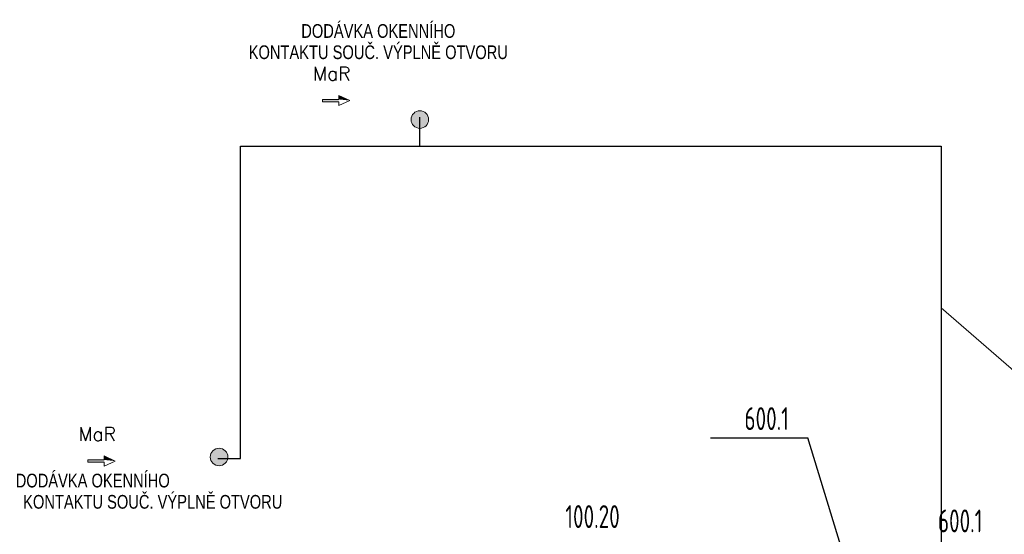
# Model space of a CAD drawing. Header units: millimetres. Extents: x -367720 to -162733, y 309172 to 337444.
# Tile 148 of 256: x -367720 to -358745, y 330231 to 334921. Entities that reach past the tile are written whole.
import ezdxf
from ezdxf.enums import TextEntityAlignment as Align

# ---------------------------------------------------------------- set-up
doc = ezdxf.new("R2010")
doc.units = ezdxf.units.MM
doc.header["$LTSCALE"] = 10
doc.header["$MEASUREMENT"] = 0
doc.linetypes.add('HIDDEN', pattern=[0.375, 0.25, -0.125])
doc.layers.get('0').update_dxf_attribs({"color": 255, "lineweight": 13})
for name, color, linetype, lineweight in [('VZ1', 6, 'Continuous', 18), ('vzt-množství vzduchu', 30, 'Continuous', 20), ('vzt-popis', 81, 'Continuous', 20), ('vzt-profese', 241, 'Continuous', 15)]:
    doc.layers.add(name, color=color, linetype=linetype, lineweight=lineweight)
for name, color, linetype in [('VZT_odvod', 6, 'Continuous'), ('VZT_pozice', 1, 'Continuous'), ('ÚT_CHL-ovladač', 4, 'Continuous')]:
    doc.layers.add(name, color=color, linetype=linetype)
doc.styles.add('ISO8', font='ISO8.shx')
doc.styles.add('PITSIMP8', font='pitsimp8')
doc.styles.add('ROMANS', font='ROMANS.shx', dxfattribs={"height": 80})

# ---------------------------------------------------------------- blocks, each defined once
blk = doc.blocks.new('LU-H')
at = {"linetype": 'ByBlock', "style": 'ISO8'}
blk.add_attdef('LU-WERT', text='', height=1, dxfattribs=at).set_placement((0.006, -0.008), align=Align.CENTER)
blk = doc.blocks.new('2dluk097')
at = {"color": 0, "linetype": 'ByBlock'}
for p, q in [((-0.052, 0.5), (-0.052, -0.1)), ((-0.052, 0.5), (0.052, 0.5)), ((0.052, 0.5), (0.052, -0.1))]:
    blk.add_line(p, q, dxfattribs=at)
for p, q in [((-0.052, -0.1), (-0.231, -0.1)), ((0, -0.5), (-0.231, -0.1)), ((0, -0.5), (0.231, -0.1)), ((0.052, -0.1), (0.231, -0.1))]:
    blk.add_line(p, q)
for points in [[(-0.052, 0.5), (0.052, 0.5), (-0.052, -0.1), (0.052, -0.1)], [(-0.231, -0.1), (0, -0.5), (0.052, -0.1), (-0.052, -0.1)], [(-0.052, -0.1), (0.231, -0.1), (0, -0.5), (-0.052, -0.1)]]:
    blk.add_solid(points)
at = {"linetype": 'ByBlock', "style": 'PITSIMP8', "flags": 9}
for tag, p in [('VOLUMENSTROM', (-0.058, 0.041)), ('RAUM/GRUPPE', (-0.058, 0.161)), ('DRUCK/-STUFE', (-0.058, 0.021)), ('BEZEICHNUNG', (-0.058, 0.181)), ('POS.NR.G-LV', (-0.058, 0.141)), ('ANSCHLUSS', (-0.058, 0.001)), ('KENNUNG', (-0.058, 0.081)), ('LEISTUNG', (-0.058, 0.061)), ('FABRIKAT', (-0.058, 0.121)), ('TYP', (-0.058, 0.101)), ('SPANNUNG/FREQUENZ', (-0.058, -0.119)), ('TEMPERATUR', (-0.058, -0.059)), ('SCHUTZART', (-0.058, -0.099)), ('DREHZAHL', (-0.058, -0.079)), ('GROESSE', (-0.058, -0.019)), ('GEWICHT', (-0.058, -0.139)), ('FREI', (-0.058, -0.159)), ('FREI', (-0.058, -0.179)), ('FREI', (-0.058, -0.199)), ('DN', (-0.058, -0.039))]:
    blk.add_attdef(tag, text='', height=0.01, dxfattribs=at).set_placement(p, align=Align.MIDDLE)
blk = doc.blocks.new('A$C44164CF6')
at = {"layer": 'vzt-profese'}
h = blk.add_hatch(color=256, dxfattribs=at)
edge = h.paths.add_edge_path()
edge.add_arc((-9289.2, 15090.7), 80, 0, 360)
h = blk.add_hatch(color=256, dxfattribs=at)
edge = h.paths.add_edge_path()
edge.add_arc((-11119.7, 12014.7), 80, 0, 360)
at = {"layer": 'vzt-popis'}
blk.add_line((-3169.7, 12184.7), (-4536.7, 13376), dxfattribs=at)
at = {"layer": 'vzt-profese'}
for centre in [(-9289.2, 15090.7), (-11119.7, 12014.7)]:
    blk.add_circle(centre, 80, dxfattribs=at)
at = {"layer": 'VZT_pozice', "color": 2}
blk.add_line((-6639.9, 12189.1, 7.5), (-5754, 12189.1, 7.5), dxfattribs=at)
at = {"layer": 'VZT_pozice', "color": 7}
blk.add_line((-5115.4, 10102.7, 7.5), (-5754, 12189.1, 7.5), dxfattribs=at)
at = {"layer": 'ÚT_CHL-ovladač'}
for p, q in [((-9288.8, 14847.5), (-9288.8, 15111.2)), ((-10925.4, 12000.1), (-10925.4, 14849.4)), ((-10925.4, 14849.4), (-9325.3, 14849.4)), ((-9325.3, 14849.4), (-9325.3, 14847.5)), ((-9325.3, 14847.5), (-4536.7, 14847.5)), ((-9055.7, 14847.5), (-9055.7, 14847.5)), ((-9055.7, 14847.5), (-8577.2, 14847.5)), ((-4536.7, 14847.5), (-4536.7, 9502.9)), ((-11131.2, 12000.1), (-10925.4, 12000.1))]:
    blk.add_line(p, q, dxfattribs=at)
at = {"layer": 'vzt-profese', "xscale": -200, "yscale": 250, "zscale": 160, "rotation": 90}
for p in [(-10053.3, 15264), (-12191.9, 11978.3)]:
    blk.add_blockref('2dluk097', p, dxfattribs=at)
at = {"layer": 'VZT_odvod', "linetype": 'HIDDEN', "ltscale": 200}
ref = blk.add_blockref('LU-H', (-5989.3, 12262.9, 7.5), dxfattribs=dict(at, xscale=-250, yscale=250, zscale=250))
ref.add_attrib('LU-WERT', '600.1', dxfattribs={"layer": '0', "linetype": 'ByBlock', "height": 208.33, "style": 'ISO8', "width": 0.75}).set_placement((-6128.1, 12260.9, 7.5), align=Align.CENTER)
ref = blk.add_blockref('LU-H', (-7576.7, 11370.2, 7.5), dxfattribs=dict(at, xscale=-250, yscale=250, zscale=250))
ref.add_attrib('LU-WERT', '100.20', dxfattribs={"layer": '0', "linetype": 'ByBlock', "height": 208.33, "style": 'ISO8', "width": 0.75}).set_placement((-7715.5, 11368.1, 7.5), align=Align.CENTER)
ref = blk.add_blockref('LU-H', (-4225.4, 11330.6, 0), dxfattribs=dict(at, xscale=-250, yscale=250, zscale=250))
ref.add_attrib('LU-WERT', '600.1', dxfattribs={"layer": '0', "linetype": 'ByBlock', "height": 208.33, "style": 'ISO8', "width": 0.75}).set_placement((-4364.2, 11328.6, 0), align=Align.CENTER)
at = {"layer": 'VZ1', "extrusion": (0, -1, -1.22461e-16), "style": 'ROMANS', "width": 0.8, "flags": 1}
for tag, p in [('MATERIAL', (-2269.1, 3112.5, -14812.2)), ('PRIRUBA', (-2269.1, 3112.5, -14812.2)), ('PRUTOK', (-2269.1, 3112.5, -14812.2)), ('PLOCHA', (-2269.1, 3112.5, -14812.2)), ('OBVOD', (-2269.1, 3112.5, -14812.2)), ('NAZEV', (-2269.1, 3112.5, -14812.2)), ('USEK', (-2269.1, 3112.5, -14812.2)), ('KOTA', (-2269.1, 3112.5, -14812.2)), ('TVAR', (-2269.1, 3112.5, -14812.2)), ('NB2', (-2269.1, 3112.5, -14812.2)), ('NB1', (-2269.1, 3112.5, -14812.2)), ('POS', (-2269.1, 3112.5, -14812.2)), ('DB', (-2269.1, 3112.5, -14812.2)), ('DA', (-2269.1, 3112.5, -14812.2)), ('B2', (-2269.1, 3112.5, -14812.2)), ('A2', (-2269.1, 3112.5, -14812.2)), ('B1', (-2269.1, 3112.5, -14812.2)), ('A1', (-2269.1, 3112.5, -14812.2)), ('LT', (-2269.1, 3112.5, -14812.2)), ('MATERIAL', (99885.3, 3112.5, -14812.2)), ('PRIRUBA', (99885.3, 3112.5, -14812.2)), ('PRUTOK', (99885.3, 3112.5, -14812.2)), ('PLOCHA', (99885.3, 3112.5, -14812.2)), ('OBVOD', (99885.3, 3112.5, -14812.2)), ('NAZEV', (99885.3, 3112.5, -14812.2)), ('USEK', (99885.3, 3112.5, -14812.2)), ('KOTA', (99885.3, 3112.5, -14812.2)), ('TVAR', (99885.3, 3112.5, -14812.2)), ('NB2', (99885.3, 3112.5, -14812.2)), ('NB1', (99885.3, 3112.5, -14812.2)), ('POS', (99885.3, 3112.5, -14812.2)), ('DB', (99885.3, 3112.5, -14812.2)), ('DA', (99885.3, 3112.5, -14812.2)), ('B2', (99885.3, 3112.5, -14812.2)), ('B1', (99885.3, 3112.5, -14812.2)), ('LT', (99885.3, 3112.5, -14812.2)), ('A2', (99885.3, 3112.5, -14812.2)), ('A1', (99885.3, 3112.5, -14812.2))]:
    blk.add_attdef(tag, p, '', height=1, rotation=180, dxfattribs=at)
at = {"layer": 'VZ1', "extrusion": (1.22461e-16, 1, 4.44089e-16), "style": 'ROMANS', "width": 0.8, "flags": 1}
for tag, p in [('MATERIAL', (2269.1, 2852.5, 14812.2)), ('PRIRUBA', (2269.1, 2852.5, 14812.2)), ('IZOLACE', (2269.1, 2852.5, 14812.2)), ('PRUTOK', (2269.1, 2852.5, 14812.2)), ('PLOCHA', (2269.1, 2852.5, 14812.2)), ('NASTCE', (2269.1, 2852.5, 14812.2)), ('OBVOD', (2269.1, 2852.5, 14812.2)), ('NAZEV', (2269.1, 2852.5, 14812.2)), ('USEK', (2269.1, 2852.5, 14812.2)), ('KOTA', (2269.1, 2852.5, 14812.2)), ('TVAR', (2269.1, 2852.5, 14812.2)), ('NB2', (2269.1, 2852.5, 14812.2)), ('NB1', (2269.1, 2852.5, 14812.2)), ('POS', (2269.1, 2852.5, 14812.2)), ('VS', (2269.1, 2852.5, 14812.2)), ('B1', (2269.1, 2852.5, 14812.2)), ('A1', (2269.1, 2852.5, 14812.2)), ('LT', (2269.1, 2852.5, 14812.2)), ('MATERIAL', (-99885.3, 2852.5, 14812.2)), ('PRIRUBA', (-99885.3, 2852.5, 14812.2)), ('IZOLACE', (-99885.3, 2852.5, 14812.2)), ('PRUTOK', (-99885.3, 2852.5, 14812.2)), ('PLOCHA', (-99885.3, 2852.5, 14812.2)), ('NASTCE', (-99885.3, 2852.5, 14812.2)), ('OBVOD', (-99885.3, 2852.5, 14812.2)), ('NAZEV', (-99885.3, 2852.5, 14812.2)), ('USEK', (-99885.3, 2852.5, 14812.2)), ('KOTA', (-99885.3, 2852.5, 14812.2)), ('TVAR', (-99885.3, 2852.5, 14812.2)), ('NB2', (-99885.3, 2852.5, 14812.2)), ('NB1', (-99885.3, 2852.5, 14812.2)), ('POS', (-99885.3, 2852.5, 14812.2)), ('B1', (-99885.3, 2852.5, 14812.2)), ('VS', (-99885.3, 2852.5, 14812.2)), ('LT', (-99885.3, 2852.5, 14812.2)), ('A1', (-99885.3, 2852.5, 14812.2))]:
    blk.add_attdef(tag, p, '', height=1, dxfattribs=at)
at = {"layer": 'vzt-množství vzduchu', "linetype": 'Continuous', "style": 'PITSIMP8', "width": 0.8}
for s, p in [('DODÁVKA OKENNÍHO', (-9668.3, 15835.6)), ('KONTAKTU SOUČ. VÝPLNĚ OTVORU', (-9668.3, 15641.9)), ('DODÁVKA OKENNÍHO', (-12271.4, 11737.8)), ('KONTAKTU SOUČ. VÝPLNĚ OTVORU', (-11724.4, 11544.1))]:
    blk.add_text(s, height=125, dxfattribs=at).set_placement(p, align=Align.CENTER)
at = {"layer": 'vzt-profese', "style": 'ROMANS'}
for p in [(-10263.9, 15446.9), (-12402.5, 12161.2)]:
    blk.add_text('MaR', height=125, rotation=0.00003, dxfattribs=at).set_placement(p)

msp = doc.modelspace()

# ---------------------------------------------------------------- block references
msp.add_blockref('A$C44164CF6', (-354782.9, 318920.1))

doc.saveas('drawing.dxf')
